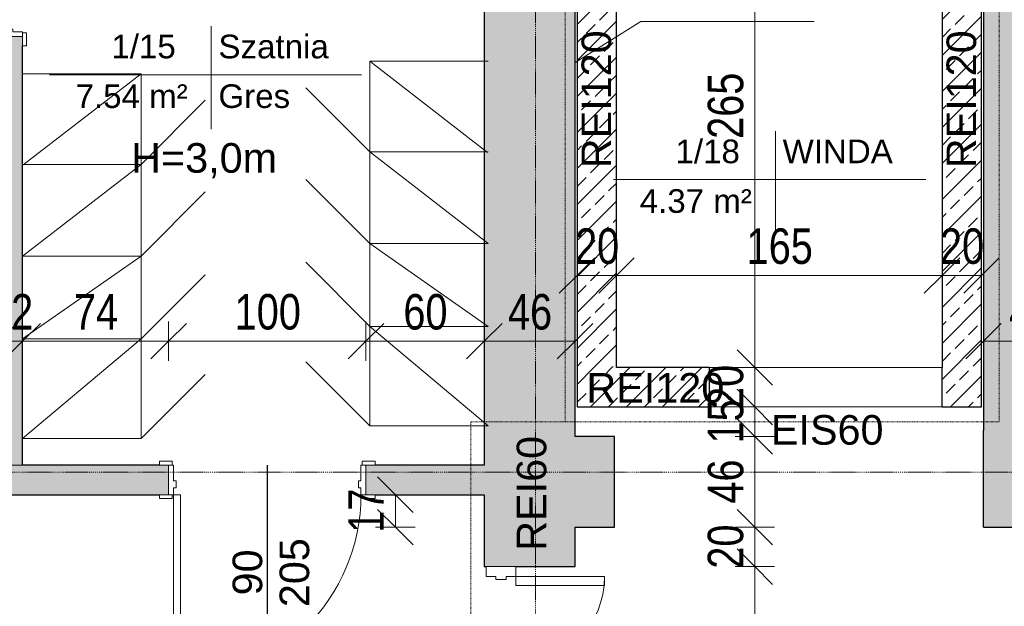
# Model space of a CAD drawing. Header units: centimetres. Extents: x 14785 to 19989, y -11124 to -8451.
# Tile 12 of 26: x 15958 to 16457, y -9437 to -9139. Entities that reach past the tile are written whole.
import ezdxf

# ---------------------------------------------------------------- set-up
doc = ezdxf.new("R2010")
doc.units = ezdxf.units.CM
doc.header["$XCLIPFRAME"] = 2
for name, pattern in [('Aligning Line 1_8_', [0.635, 0.3175, -0.3175]), ('Linia siatki', [0.9925, 0.47, -0.2175, 0.0875, -0.2175]), ('Linia wyrównania', [0.32004, 0.16002, -0.16002]), ('Ponad', [0.396875, 0.238125, -0.15875])]:
    doc.linetypes.add(name, pattern=pattern)
for name, color, linetype, lineweight in [('A-ANNO-DIMS', 211, 'Continuous', 9), ('A-ANNO-DIMS-100', 211, 'Continuous', 9), ('A-AREA-IDEN', 2, 'Continuous', 9), ('A-DETL', 90, 'Continuous', 9), ('A-DETL-GENF', 92, 'Continuous', 9), ('A-DETL-MEDM', 33, 'Continuous', 25), ('A-DETL-THIN', 151, 'Continuous', 9), ('A-DOOR', 31, 'Continuous', 9), ('A-DOOR-FRAM', 31, 'Continuous', 18), ('A-WALL', 113, 'Continuous', 9), ('A-WALL-PATT', 111, 'Continuous', 25), ('G-ANNO-REFR', 1, 'Linia wyrównania', 9), ('G-ANNO-TEXT', 231, 'Continuous', 9), ('S-GRID', 1, 'Continuous', 9)]:
    doc.layers.add(name, color=color, linetype=linetype, lineweight=lineweight)
doc.styles.add('Arial_1', font='arial.ttf', dxfattribs={"height": 12})
doc.styles.add('Arial_3', font='arial.ttf', dxfattribs={"height": 15})
doc.styles.add('Arial_4', font='arial.ttf', dxfattribs={"width": 0.8, "height": 18})
doc.dimstyles.new('Przekątna_-_1_8_mm_Arial', dxfattribs={"dimscale": 30.48, "dimtxt": 18.364669, "dimasz": 0.590551, "dimexe": 0.328084, "dimexo": 0.0625, "dimgap": 0.016404, "dimtad": 1, "dimdec": 0, "dimdsep": 46, "dimtxsty": 'Arial_4', "dimblk1": 'OBLIQUE', "dimblk2": 'OBLIQUE', "dimsah": 1, "dimcen": 0.09, "dimazin": 0, "dimtfac": 1, "dimtdec": 4, "dimtix": 1, "dimtmove": 0, "dimatfit": 3, "dimfxl": 0.328084, "dimfxlon": 1, "dimtvp": 1, "dimtolj": 1, "dimtzin": 0, "dimarcsym": 2})
picture_1 = doc.add_image_def('image1.png', size_in_pixel=(425, 587))
pattern_1 = [(45, (0, 0), (-9.123799, 9.123799), []), (45, (9.124, 0), (-9.123799, 9.123799), [6.452, -3.226])]

# ---------------------------------------------------------------- blocks, each defined once
blk = doc.blocks.new('Drzwi-korytarz-niesymetryczne-wpuszczane - 1350 x 2000mm-590928-4_Poziom piętra')
at = {"layer": 'A-DOOR', "lineweight": 18}
for p, q in [((-63, 6.365), (-67.5, 6.365)), ((-67.5, 6.365), (-67.5, -83.635)), ((-63, -83.635), (-63, 6.365)), ((63, 6.365), (67.5, 6.365)), ((63, -38.635), (63, 6.365)), ((67.5, 6.365), (67.5, -38.635)), ((67.5, -38.635), (63, -38.635)), ((-67.5, -83.635), (-63, -83.635))]:
    blk.add_line(p, q, dxfattribs=at)
at = {"layer": 'A-DOOR'}
for centre, radius, start, end in [((-67.5, 6.365), 90, 270, 360), ((67.5, 6.365), 45, 180, 270)]:
    blk.add_arc(centre, radius, start, end, dxfattribs=at)
at = {"layer": 'A-DOOR-FRAM'}
for p, q in [((-72.5, 21.365), (-67.5, 21.365)), ((-72.5, 6.365), (-72.5, 21.365)), ((-67.5, 21.365), (-67.5, 16.44375)), ((67.5, 21.365), (72.5, 21.365)), ((67.5, 16.44375), (67.5, 21.365)), ((72.5, 21.365), (72.5, 6.365)), ((-67.5, 16.44375), (-65.9125, 16.44375)), ((-65.9125, 16.44375), (-65.9125, 11.34125)), ((65.9125, 16.44375), (67.5, 16.44375)), ((65.9125, 11.34125), (65.9125, 16.44375)), ((-67.5, 11.34125), (-67.5, 6.365)), ((-65.9125, 11.34125), (-67.5, 11.34125)), ((67.5, 11.34125), (65.9125, 11.34125)), ((67.5, 6.365), (67.5, 11.34125)), ((-67.5, 6.365), (-72.5, 6.365)), ((72.5, 6.365), (67.5, 6.365))]:
    blk.add_line(p, q, dxfattribs=at)
blk = doc.blocks.new('wewnetrzne dwupanelowe - 900 x 2100mm 3 dodemontażu-608771-4_Poziom piętra')
at = {"layer": 'A-DOOR', "lineweight": 18}
for p, q in [((47.5, 102.1825), (44, 102.1825)), ((44, 102.1825), (44, 7.1825)), ((47.5, 7.1825), (47.5, 102.1825)), ((44, 7.1825), (47.5, 7.1825))]:
    blk.add_line(p, q, dxfattribs=at)
at = {"layer": 'A-DOOR'}
for p, q in [((-48.135, 9.1825), (-54.635, 9.1825)), ((-54.635, 9.1825), (-54.635, 7.1825)), ((-54.635, 7.1825), (-48.135, 7.1825)), ((-48.135, 7.1825), (-48.135, 9.1825)), ((54.635, 9.1825), (48.135, 9.1825)), ((48.135, 9.1825), (48.135, 7.1825)), ((48.135, 7.1825), (54.635, 7.1825)), ((54.635, 7.1825), (54.635, 9.1825)), ((-48.135, -7.8175), (-54.635, -7.8175)), ((-54.635, -7.8175), (-54.635, -9.8175)), ((-54.635, -9.8175), (-48.135, -9.8175)), ((-48.135, -9.8175), (-48.135, -7.8175)), ((54.635, -7.8175), (48.135, -7.8175)), ((48.135, -7.8175), (48.135, -9.8175)), ((48.135, -9.8175), (54.635, -9.8175)), ((54.635, -9.8175), (54.635, -7.8175))]:
    blk.add_line(p, q, dxfattribs=at)
blk.add_arc((47.5, 7.1825), 95, 90, 180, dxfattribs=at)
at = {"layer": 'A-DOOR-FRAM'}
for p, q in [((-47.5, 7.1825), (-50, 7.1825)), ((-50, 7.1825), (-50, -7.8175)), ((-47.5, 3.6825), (-47.5, 7.1825)), ((47.5, 7.1825), (47.5, 3.6825)), ((50, 7.1825), (47.5, 7.1825)), ((50, -7.8175), (50, 7.1825)), ((-46.23, 3.6825), (-47.5, 3.6825)), ((-47.5, -7.8175), (-47.5, 0.19)), ((-47.5, 0.19), (-46.23, 0.19)), ((-46.23, 0.19), (-46.23, 3.6825)), ((47.5, 3.6825), (46.23, 3.6825)), ((46.23, 3.6825), (46.23, 0.19)), ((46.23, 0.19), (47.5, 0.19)), ((47.5, 0.19), (47.5, -7.8175)), ((-50, -7.8175), (-47.5, -7.8175)), ((47.5, -7.8175), (50, -7.8175))]:
    blk.add_line(p, q, dxfattribs=at)
blk = doc.blocks.new('wewnetrzne dwupanelowe - 900 x 2100mm 3 dodemontażu-634682-4_Poziom piętra')
at = {"layer": 'A-DOOR'}
for p, q in [((-54.635, 8.3175), (-48.135, 8.3175)), ((-54.635, 6.3175), (-54.635, 8.3175)), ((-48.135, 6.3175), (-54.635, 6.3175)), ((-48.135, 8.3175), (-48.135, 6.3175)), ((48.135, 8.3175), (54.635, 8.3175)), ((48.135, 6.3175), (48.135, 8.3175)), ((54.635, 6.3175), (48.135, 6.3175)), ((54.635, 8.3175), (54.635, 6.3175)), ((-54.635, -5.6825), (-48.135, -5.6825)), ((-54.635, -7.6825), (-54.635, -5.6825)), ((-48.135, -7.6825), (-54.635, -7.6825)), ((-48.135, -5.6825), (-48.135, -7.6825)), ((48.135, -5.6825), (54.635, -5.6825)), ((48.135, -7.6825), (48.135, -5.6825)), ((54.635, -7.6825), (48.135, -7.6825)), ((54.635, -5.6825), (54.635, -7.6825))]:
    blk.add_line(p, q, dxfattribs=at)
at = {"layer": 'A-DOOR', "lineweight": 18}
for p, q in [((44, -5.6825), (47.5, -5.6825)), ((44, -100.6825), (44, -5.6825)), ((47.5, -5.6825), (47.5, -100.6825)), ((47.5, -100.6825), (44, -100.6825))]:
    blk.add_line(p, q, dxfattribs=at)
at = {"layer": 'A-DOOR'}
blk.add_arc((47.5, -5.6825), 95, 180, 270, dxfattribs=at)
at = {"layer": 'A-DOOR-FRAM'}
for p, q in [((-50, 6.3175), (-47.5, 6.3175)), ((-50, -5.6825), (-50, 6.3175)), ((-47.5, 6.3175), (-47.5, 1.31)), ((47.5, 6.3175), (50, 6.3175)), ((47.5, 1.31), (47.5, 6.3175)), ((50, 6.3175), (50, -5.6825)), ((-47.5, 1.31), (-46.23, 1.31)), ((-46.23, 1.31), (-46.23, -2.1825)), ((46.23, 1.31), (47.5, 1.31)), ((46.23, -2.1825), (46.23, 1.31)), ((-47.5, -2.1825), (-47.5, -5.6825)), ((-46.23, -2.1825), (-47.5, -2.1825)), ((47.5, -2.1825), (46.23, -2.1825)), ((47.5, -5.6825), (47.5, -2.1825)), ((-47.5, -5.6825), (-50, -5.6825)), ((50, -5.6825), (47.5, -5.6825))]:
    blk.add_line(p, q, dxfattribs=at)
blk = doc.blocks.new('Otwór drzwiowy - 118x223-651258-4_Poziom piętra')
at = {"layer": 'A-DETL-GENF', "linetype": 'Ponad'}
for p, q in [((58.18, 10), (-59.82, 10)), ((-59.82, -10), (58.18, -10))]:
    blk.add_line(p, q, dxfattribs=at)
at = {"layer": 'A-DETL-MEDM'}
for p, q in [((-59.82, 10), (-59.82, -10)), ((58.18, -10), (58.18, 10))]:
    blk.add_line(p, q, dxfattribs=at)
blk = doc.blocks.new('Etyk_pom_1_mala - Etyk_pom_1_mala-219433-4_Poziom piętra')
at = {"layer": 'A-AREA-IDEN'}
for p, q in [((-0.0958, 0.1444), (-0.0958, -0.3781)), ((-0.9154, -0.1015), (0.6661, -0.1015))]:
    blk.add_line(p, q, dxfattribs=at)
blk = doc.blocks.new('DIMBLOCK1-4_Poziom piętra')
at = {"layer": 'A-ANNO-DIMS-100'}
for p, q in [((16148.55, -9380.21), (16139.55, -9371.21)), ((16148.55, -9380.21), (16138.55, -9380.21)), ((16148.55, -9396.71), (16148.55, -9380.21)), ((16148.55, -9380.21), (16157.55, -9389.21)), ((16148.55, -9380.21), (16158.55, -9380.21)), ((16148.55, -9396.71), (16139.55, -9387.71)), ((16148.55, -9396.71), (16138.55, -9396.71)), ((16148.55, -9396.71), (16157.55, -9405.71)), ((16148.55, -9396.71), (16158.55, -9396.71))]:
    blk.add_line(p, q, dxfattribs=at)
at = {"layer": 'A-ANNO-DIMS-100', "color": 0, "insert": (16124.68, -9399.48), "char_height": 18, "width": 26.4451, "attachment_point": 1, "rotation": 90, "line_spacing_factor": 0.941778, "style": 'Arial_4'}
blk.add_mtext('17', dxfattribs=at)
blk = doc.blocks.new('_Oblique')
at = {"color": 0, "linetype": 'ByBlock', "lineweight": -2}
blk.add_line((-0.5, -0.5), (0.5, 0.5), dxfattribs=at)
blk = doc.blocks.new('DIMBLOCK167-4_Poziom piętra')
at = {"layer": 'A-ANNO-DIMS-100'}
for p, q in [((15947.62, -9302.32), (15947.62, -9292.32)), ((15959.62, -9302.32), (15959.62, -9292.32)), ((15947.62, -9302.32), (15956.62, -9293.32)), ((15959.62, -9302.32), (15968.62, -9293.32)), ((15947.62, -9302.32), (15938.62, -9311.32)), ((15947.62, -9302.32), (15959.62, -9302.32)), ((15947.62, -9302.32), (15947.62, -9312.32)), ((15959.62, -9302.32), (15950.62, -9311.32)), ((15959.62, -9302.32), (15959.62, -9312.32))]:
    blk.add_line(p, q, dxfattribs=at)
at = {"layer": 'A-ANNO-DIMS-100', "color": 0, "insert": (15942.6, -9278.45), "char_height": 18, "width": 26.4451, "attachment_point": 1, "line_spacing_factor": 0.941778, "style": 'Arial_4'}
blk.add_mtext('12', dxfattribs=at)
blk = doc.blocks.new('DIMBLOCK168-4_Poziom piętra')
at = {"layer": 'A-ANNO-DIMS-100'}
for p, q in [((15959.62, -9302.32), (15959.62, -9292.32)), ((16033.62, -9302.32), (16033.62, -9292.32)), ((15959.62, -9302.32), (15968.62, -9293.32)), ((16033.62, -9302.32), (16042.62, -9293.32)), ((15959.62, -9302.32), (15950.62, -9311.32)), ((15959.62, -9302.32), (16033.62, -9302.32)), ((15959.62, -9302.32), (15959.62, -9312.32)), ((16033.62, -9302.32), (16024.62, -9311.32)), ((16033.62, -9302.32), (16033.62, -9312.32))]:
    blk.add_line(p, q, dxfattribs=at)
at = {"layer": 'A-ANNO-DIMS-100', "color": 0, "insert": (15985.6, -9278.45), "char_height": 18, "width": 26.4451, "attachment_point": 1, "line_spacing_factor": 0.941778, "style": 'Arial_4'}
blk.add_mtext('74', dxfattribs=at)
blk = doc.blocks.new('DIMBLOCK169-4_Poziom piętra')
at = {"layer": 'A-ANNO-DIMS-100'}
for p, q in [((16033.62, -9302.32), (16033.62, -9292.32)), ((16133.62, -9302.32), (16133.62, -9292.32)), ((16033.62, -9302.32), (16042.62, -9293.32)), ((16133.62, -9302.32), (16142.62, -9293.32)), ((16033.62, -9302.32), (16024.62, -9311.32)), ((16033.62, -9302.32), (16133.62, -9302.32)), ((16033.62, -9302.32), (16033.62, -9312.32)), ((16133.62, -9302.32), (16124.62, -9311.32)), ((16133.62, -9302.32), (16133.62, -9312.32))]:
    blk.add_line(p, q, dxfattribs=at)
at = {"layer": 'A-ANNO-DIMS-100', "color": 0, "insert": (16067.09, -9278.45), "char_height": 18, "width": 39.6677, "attachment_point": 1, "line_spacing_factor": 0.941778, "style": 'Arial_4'}
blk.add_mtext('100', dxfattribs=at)
blk = doc.blocks.new('DIMBLOCK170-4_Poziom piętra')
at = {"layer": 'A-ANNO-DIMS-100'}
for p, q in [((16133.62, -9302.32), (16133.62, -9292.32)), ((16193.62, -9302.32), (16193.62, -9292.32)), ((16133.62, -9302.32), (16142.62, -9293.32)), ((16193.62, -9302.32), (16202.62, -9293.32)), ((16133.62, -9302.32), (16124.62, -9311.32)), ((16133.62, -9302.32), (16193.62, -9302.32)), ((16133.62, -9302.32), (16133.62, -9312.32)), ((16193.62, -9302.32), (16184.62, -9311.32)), ((16193.62, -9302.32), (16193.62, -9312.32))]:
    blk.add_line(p, q, dxfattribs=at)
at = {"layer": 'A-ANNO-DIMS-100', "color": 0, "insert": (16152.6, -9278.45), "char_height": 18, "width": 26.4451, "attachment_point": 1, "line_spacing_factor": 0.941778, "style": 'Arial_4'}
blk.add_mtext('60', dxfattribs=at)
blk = doc.blocks.new('DIMBLOCK171-4_Poziom piętra')
at = {"layer": 'A-ANNO-DIMS-100'}
for p, q in [((16193.62, -9302.32), (16193.62, -9292.32)), ((16239.62, -9302.32), (16239.62, -9292.32)), ((16193.62, -9302.32), (16202.62, -9293.32)), ((16239.62, -9302.32), (16248.62, -9293.32)), ((16193.62, -9302.32), (16184.62, -9311.32)), ((16193.62, -9302.32), (16239.62, -9302.32)), ((16193.62, -9302.32), (16193.62, -9312.32)), ((16239.62, -9302.32), (16230.62, -9311.32)), ((16239.62, -9302.32), (16239.62, -9312.32))]:
    blk.add_line(p, q, dxfattribs=at)
at = {"layer": 'A-ANNO-DIMS-100', "color": 0, "insert": (16205.6, -9278.45), "char_height": 18, "width": 26.4451, "attachment_point": 1, "line_spacing_factor": 0.941778, "style": 'Arial_4'}
blk.add_mtext('46', dxfattribs=at)
blk = doc.blocks.new('DIMBLOCK172-4_Poziom piętra')
at = {"layer": 'A-ANNO-DIMS-100'}
for p, q in [((16446.62, -9302.32), (16446.62, -9292.32)), ((16494.62, -9302.32), (16494.62, -9292.32)), ((16446.62, -9302.32), (16455.62, -9293.32)), ((16494.62, -9302.32), (16503.62, -9293.32)), ((16446.62, -9302.32), (16437.62, -9311.32)), ((16446.62, -9302.32), (16494.62, -9302.32)), ((16446.62, -9302.32), (16446.62, -9312.32)), ((16494.62, -9302.32), (16485.62, -9311.32)), ((16494.62, -9302.32), (16494.62, -9312.32))]:
    blk.add_line(p, q, dxfattribs=at)
at = {"layer": 'A-ANNO-DIMS-100', "color": 0, "insert": (16459.6, -9278.45), "char_height": 18, "width": 26.4451, "attachment_point": 1, "line_spacing_factor": 0.941778, "style": 'Arial_4'}
blk.add_mtext('48', dxfattribs=at)
blk = doc.blocks.new('DIMBLOCK202-4_Poziom piętra')
at = {"layer": 'A-ANNO-DIMS-100'}
for p, q in [((16330.74, -9416.71), (16321.74, -9407.71)), ((16330.74, -9416.71), (16320.74, -9416.71)), ((16330.74, -9561.71), (16330.74, -9416.71)), ((16330.74, -9416.71), (16339.74, -9425.71)), ((16330.74, -9416.71), (16340.74, -9416.71)), ((16330.74, -9561.71), (16321.74, -9552.71)), ((16330.74, -9561.71), (16320.74, -9561.71)), ((16330.74, -9561.71), (16339.74, -9570.71)), ((16330.74, -9561.71), (16340.74, -9561.71))]:
    blk.add_line(p, q, dxfattribs=at)
at = {"layer": 'A-ANNO-DIMS-100', "color": 0, "insert": (16306.87, -9505.74), "char_height": 18, "width": 39.6677, "attachment_point": 1, "rotation": 90, "line_spacing_factor": 0.941778, "style": 'Arial_4'}
blk.add_mtext('145', dxfattribs=at)
blk = doc.blocks.new('DIMBLOCK203-4_Poziom piętra')
at = {"layer": 'A-ANNO-DIMS-100'}
for p, q in [((16330.74, -9396.71), (16321.74, -9387.71)), ((16330.74, -9396.71), (16320.74, -9396.71)), ((16330.74, -9416.71), (16330.74, -9396.71)), ((16330.74, -9396.71), (16339.74, -9405.71)), ((16330.74, -9396.71), (16340.74, -9396.71)), ((16330.74, -9416.71), (16321.74, -9407.71)), ((16330.74, -9416.71), (16320.74, -9416.71)), ((16330.74, -9416.71), (16339.74, -9425.71)), ((16330.74, -9416.71), (16340.74, -9416.71))]:
    blk.add_line(p, q, dxfattribs=at)
at = {"layer": 'A-ANNO-DIMS-100', "color": 0, "insert": (16306.87, -9417.73), "char_height": 18, "width": 26.4451, "attachment_point": 1, "rotation": 90, "line_spacing_factor": 0.941778, "style": 'Arial_4'}
blk.add_mtext('20', dxfattribs=at)
blk = doc.blocks.new('DIMBLOCK204-4_Poziom piętra')
at = {"layer": 'A-ANNO-DIMS-100'}
for p, q in [((16330.74, -9350.71), (16321.74, -9341.71)), ((16330.74, -9350.71), (16320.74, -9350.71)), ((16330.74, -9396.71), (16330.74, -9350.71)), ((16330.74, -9350.71), (16339.74, -9359.71)), ((16330.74, -9350.71), (16340.74, -9350.71)), ((16330.74, -9396.71), (16321.74, -9387.71)), ((16330.74, -9396.71), (16320.74, -9396.71)), ((16330.74, -9396.71), (16339.74, -9405.71)), ((16330.74, -9396.71), (16340.74, -9396.71))]:
    blk.add_line(p, q, dxfattribs=at)
at = {"layer": 'A-ANNO-DIMS-100', "color": 0, "insert": (16306.87, -9384.73), "char_height": 18, "width": 26.4451, "attachment_point": 1, "rotation": 90, "line_spacing_factor": 0.941778, "style": 'Arial_4'}
blk.add_mtext('46', dxfattribs=at)
blk = doc.blocks.new('DIMBLOCK205-4_Poziom piętra')
at = {"layer": 'A-ANNO-DIMS-100'}
for p, q in [((16330.74, -9335.71), (16321.74, -9326.71)), ((16330.74, -9335.71), (16320.74, -9335.71)), ((16330.74, -9350.71), (16330.74, -9335.71)), ((16330.74, -9335.71), (16339.74, -9344.71)), ((16330.74, -9335.71), (16340.74, -9335.71)), ((16330.74, -9350.71), (16321.74, -9341.71)), ((16330.74, -9350.71), (16320.74, -9350.71)), ((16330.74, -9350.71), (16339.74, -9359.71)), ((16330.74, -9350.71), (16340.74, -9350.71))]:
    blk.add_line(p, q, dxfattribs=at)
at = {"layer": 'A-ANNO-DIMS-100', "color": 0, "insert": (16306.87, -9354.23), "char_height": 18, "width": 26.4451, "attachment_point": 1, "rotation": 90, "line_spacing_factor": 0.941778, "style": 'Arial_4'}
blk.add_mtext('15', dxfattribs=at)
blk = doc.blocks.new('DIMBLOCK206-4_Poziom piętra')
at = {"layer": 'A-ANNO-DIMS-100'}
for p, q in [((16330.74, -9315.71), (16321.74, -9306.71)), ((16330.74, -9315.71), (16320.74, -9315.71)), ((16330.74, -9335.71), (16330.74, -9315.71)), ((16330.74, -9315.71), (16339.74, -9324.71)), ((16330.74, -9315.71), (16340.74, -9315.71)), ((16330.74, -9335.71), (16321.74, -9326.71)), ((16330.74, -9335.71), (16320.74, -9335.71)), ((16330.74, -9335.71), (16339.74, -9344.71)), ((16330.74, -9335.71), (16340.74, -9335.71))]:
    blk.add_line(p, q, dxfattribs=at)
at = {"layer": 'A-ANNO-DIMS-100', "color": 0, "insert": (16306.87, -9336.73), "char_height": 18, "width": 26.4451, "attachment_point": 1, "rotation": 90, "line_spacing_factor": 0.941778, "style": 'Arial_4'}
blk.add_mtext('20', dxfattribs=at)
blk = doc.blocks.new('DIMBLOCK207-4_Poziom piętra')
at = {"layer": 'A-ANNO-DIMS-100'}
for p, q in [((16330.74, -9050.71), (16321.74, -9041.71)), ((16330.74, -9050.71), (16320.74, -9050.71)), ((16330.74, -9315.71), (16330.74, -9050.71)), ((16330.74, -9050.71), (16339.74, -9059.71)), ((16330.74, -9050.71), (16340.74, -9050.71)), ((16330.74, -9315.71), (16321.74, -9306.71)), ((16330.74, -9315.71), (16320.74, -9315.71)), ((16330.74, -9315.71), (16339.74, -9324.71)), ((16330.74, -9315.71), (16340.74, -9315.71))]:
    blk.add_line(p, q, dxfattribs=at)
at = {"layer": 'A-ANNO-DIMS-100', "color": 0, "insert": (16306.87, -9199.74), "char_height": 18, "width": 39.6677, "attachment_point": 1, "rotation": 90, "line_spacing_factor": 0.941778, "style": 'Arial_4'}
blk.add_mtext('265', dxfattribs=at)
blk = doc.blocks.new('DIMBLOCK228-4_Poziom piętra')
at = {"layer": 'A-ANNO-DIMS-100'}
for p, q in [((16240.62, -9269.02), (16240.62, -9259.02)), ((16240.62, -9269.02), (16249.62, -9260.02)), ((16260.62, -9269.02), (16260.62, -9259.02)), ((16260.62, -9269.02), (16269.62, -9260.02)), ((16240.62, -9269.02), (16231.62, -9278.02)), ((16240.62, -9269.02), (16260.62, -9269.02)), ((16240.62, -9269.02), (16240.62, -9279.02)), ((16260.62, -9269.02), (16251.62, -9278.02)), ((16260.62, -9269.02), (16260.62, -9279.02))]:
    blk.add_line(p, q, dxfattribs=at)
at = {"layer": 'A-ANNO-DIMS-100', "color": 0, "insert": (16239.6, -9245.15), "char_height": 18, "width": 26.4451, "attachment_point": 1, "line_spacing_factor": 0.941778, "style": 'Arial_4'}
blk.add_mtext('20', dxfattribs=at)
blk = doc.blocks.new('DIMBLOCK229-4_Poziom piętra')
at = {"layer": 'A-ANNO-DIMS-100'}
for p, q in [((16260.62, -9269.02), (16260.62, -9259.02)), ((16260.62, -9269.02), (16269.62, -9260.02)), ((16425.62, -9269.02), (16425.62, -9259.02)), ((16425.62, -9269.02), (16434.62, -9260.02)), ((16260.62, -9269.02), (16251.62, -9278.02)), ((16260.62, -9269.02), (16425.62, -9269.02)), ((16260.62, -9269.02), (16260.62, -9279.02)), ((16425.62, -9269.02), (16416.62, -9278.02)), ((16425.62, -9269.02), (16425.62, -9279.02))]:
    blk.add_line(p, q, dxfattribs=at)
at = {"layer": 'A-ANNO-DIMS-100', "color": 0, "insert": (16326.59, -9245.15), "char_height": 18, "width": 39.6677, "attachment_point": 1, "line_spacing_factor": 0.941778, "style": 'Arial_4'}
blk.add_mtext('165', dxfattribs=at)
blk = doc.blocks.new('DIMBLOCK230-4_Poziom piętra')
at = {"layer": 'A-ANNO-DIMS-100'}
for p, q in [((16425.62, -9269.02), (16425.62, -9259.02)), ((16425.62, -9269.02), (16434.62, -9260.02)), ((16445.62, -9269.02), (16445.62, -9259.02)), ((16445.62, -9269.02), (16454.62, -9260.02)), ((16425.62, -9269.02), (16416.62, -9278.02)), ((16425.62, -9269.02), (16445.62, -9269.02)), ((16425.62, -9269.02), (16425.62, -9279.02)), ((16445.62, -9269.02), (16436.62, -9278.02)), ((16445.62, -9269.02), (16445.62, -9279.02))]:
    blk.add_line(p, q, dxfattribs=at)
at = {"layer": 'A-ANNO-DIMS-100', "color": 0, "insert": (16424.6, -9245.15), "char_height": 18, "width": 26.4451, "attachment_point": 1, "line_spacing_factor": 0.941778, "style": 'Arial_4'}
blk.add_mtext('20', dxfattribs=at)

msp = doc.modelspace()

# ---------------------------------------------------------------- hatches: boundary and pattern name
at = {"layer": 'A-WALL-PATT', "lineweight": 9}
h = msp.add_hatch(color=256, dxfattribs=at)
h.paths.add_polyline_path([(16239.62, -10415.71), (16239.62, -9561.71), (16193.62, -9561.71), (16193.62, -10415.71), (16204.7, -10415.71)])
h.paths.add_polyline_path([(16204.65, -9416.71), (16239.62, -9416.71), (16239.62, -8812.71), (16193.62, -8812.71), (16193.62, -9029.08), (16194.26, -9029.08), (16194.26, -9031.08), (16193.62, -9031.08), (16193.62, -9043.08), (16194.26, -9043.08), (16194.26, -9045.08), (16193.62, -9045.08), (16193.62, -9416.71), (16199.54, -9416.71)])
for points in [[(16494.62, -9396.71), (16494.62, -8875.71), (16446.62, -8875.71), (16446.62, -9396.71), (16488.6, -9396.71)], [(16259.62, -9396.71), (16259.62, -9350.71), (16239.62, -9350.71), (16239.62, -9396.71)]]:
    msp.add_hatch(color=256, dxfattribs=at).paths.add_polyline_path(points)
h = msp.add_hatch(color=256, dxfattribs=at)
h.paths.add_polyline_path([(15947.62, -9365.21), (15959.62, -9365.21), (15959.62, -9147.9), (15947.62, -9147.9), (15947.62, -9164.71)])
h.paths.add_polyline_path([(15954.62, -9047.9), (15959.62, -9047.9), (15959.62, -9031.08), (15947.62, -9031.08), (15947.62, -9047.9), (15951.12, -9047.9)])
h = msp.add_hatch(dxfattribs=at)
h.set_pattern_fill('FP_1', color=256, style=0, pattern_type=2)
h.set_pattern_definition(pattern_1)
h.paths.add_polyline_path([(16240.62, -9315.71), (16260.62, -9315.71), (16260.62, -9030.71), (16240.62, -9030.71), (16240.62, -9109.4)])
h = msp.add_hatch(dxfattribs=at)
h.set_pattern_fill('FP_1', color=256, style=0, pattern_type=2)
h.set_pattern_definition(pattern_1)
h.paths.add_polyline_path([(16445.62, -9335.71), (16445.62, -9030.71), (16425.62, -9030.71), (16425.62, -9335.71)])
h = msp.add_hatch(dxfattribs=at)
h.set_pattern_fill('FP_1', color=256, style=0, pattern_type=2)
h.set_pattern_definition(pattern_1)
h.paths.add_polyline_path([(16307.62, -9335.71), (16307.62, -9315.71), (16240.62, -9315.71), (16240.62, -9335.71)])
h = msp.add_hatch(color=256, dxfattribs=at)
h.paths.add_polyline_path([(16028.99, -9380.21), (16033.62, -9380.21), (16033.62, -9365.21), (15927.12, -9365.21), (15927.12, -9380.21), (15931.76, -9380.21)])
h.paths.add_polyline_path([(16193.62, -9380.21), (16193.62, -9365.21), (16133.62, -9365.21), (16133.62, -9380.21), (16138.26, -9380.21)])
h.paths.add_polyline_path([(15758.57, -9380.21), (15822.12, -9380.21), (15822.12, -9365.21), (15508.62, -9365.21), (15508.62, -9380.21), (15596.34, -9380.21)])
h.paths.add_polyline_path([(15188.62, -9380.21), (15408.62, -9380.21), (15408.62, -9365.21), (15188.62, -9365.21), (15188.62, -9373.22)])

# ---------------------------------------------------------------- linework, layer by layer
at = {"layer": 'A-DETL', "linetype": 'Aligning Line 1_8_', "lineweight": 18}
for p, q in [((16454.62, -8806.76), (16454.62, -9343.21)), ((16234.62, -9024.08), (16234.62, -9343.21)), ((16186.84, -9343.21), (16186.84, -9630.76)), ((16454.62, -9343.21), (16186.84, -9343.21))]:
    msp.add_line(p, q, dxfattribs=at)
at = {"layer": 'A-DETL-MEDM'}
for p, q in [((16446.62, -9396.71), (16446.62, -9347.71)), ((16083.62, -9365.21), (16083.62, -9476.21)), ((16239.62, -9396.71), (16259.62, -9396.71))]:
    msp.add_line(p, q, dxfattribs=at)
at = {"layer": 'A-DETL-THIN'}
for p, q in [((16272.89, -9140.21), (16239.62, -9161)), ((16272.89, -9140.21), (16360.89, -9140.21)), ((16135.62, -9160.34), (16195.62, -9160.34)), ((16135.62, -9345.34), (16135.62, -9160.34)), ((16135.62, -9160.34), (16195.3, -9206.59)), ((15959.62, -9166.71), (15959.62, -9351.71)), ((16019.62, -9166.71), (15959.62, -9166.71)), ((16019.62, -9166.71), (15959.95, -9212.96)), ((16019.62, -9351.71), (16019.62, -9166.71)), ((16135.62, -9206.34), (16103.1, -9173.81)), ((16019.62, -9212.71), (16052.15, -9180.19)), ((16135.62, -9206.34), (16195.62, -9206.34)), ((16135.62, -9206.34), (16195.62, -9252.84)), ((16019.62, -9212.71), (15959.62, -9212.71)), ((16019.62, -9212.71), (15959.62, -9259.21)), ((16135.62, -9252.84), (16103.1, -9220.31)), ((16019.62, -9259.21), (16052.15, -9226.69)), ((16135.62, -9252.84), (16195.62, -9252.84)), ((16135.62, -9252.84), (16195.62, -9294.84)), ((16019.62, -9259.21), (15959.62, -9259.21)), ((16019.62, -9259.21), (15959.62, -9301.21)), ((16135.62, -9294.84), (16103.1, -9262.31)), ((16019.62, -9301.21), (16052.15, -9268.69)), ((16135.62, -9294.84), (16195.62, -9294.84)), ((16135.62, -9294.84), (16195.62, -9345.34)), ((16019.62, -9301.21), (15959.62, -9301.21)), ((16019.62, -9301.21), (15959.62, -9351.71)), ((16135.62, -9345.34), (16103.1, -9312.81)), ((16019.62, -9351.71), (16052.15, -9319.19)), ((16195.62, -9345.34), (16135.62, -9345.34)), ((15959.62, -9351.71), (16019.62, -9351.71))]:
    msp.add_line(p, q, dxfattribs=at)
at = {"layer": 'A-WALL', "lineweight": 25}
for p, q in [((16239.62, -9350.71), (16239.62, -8875.71)), ((16446.62, -8875.71), (16446.62, -9347.71)), ((16240.62, -9030.71), (16240.62, -9335.71)), ((16445.62, -9335.71), (16445.62, -9030.71)), ((16193.62, -9045.08), (16193.62, -9365.21)), ((16260.62, -9315.71), (16260.62, -9050.71)), ((16425.62, -9050.71), (16425.62, -9315.71)), ((15959.62, -9365.21), (15959.62, -9152.53)), ((16307.62, -9315.71), (16260.62, -9315.71)), ((16240.62, -9335.71), (16307.62, -9335.71)), ((16425.62, -9335.71), (16445.62, -9335.71)), ((16259.62, -9350.71), (16239.62, -9350.71)), ((16259.62, -9396.71), (16259.62, -9350.71)), ((16028.99, -9365.21), (15959.62, -9365.21)), ((16193.62, -9365.21), (16138.26, -9365.21)), ((15931.76, -9380.21), (16028.99, -9380.21)), ((16138.26, -9380.21), (16193.62, -9380.21)), ((16193.62, -9380.21), (16193.62, -9416.71)), ((16239.62, -9416.71), (16239.62, -9396.71)), ((16446.62, -9396.71), (16494.62, -9396.71)), ((16193.62, -9416.71), (16194.62, -9416.71)), ((16209.62, -9416.71), (16239.62, -9416.71))]:
    msp.add_line(p, q, dxfattribs=at)
at = {"layer": 'A-WALL'}
msp.add_line((15947.62, -9365.21), (15959.62, -9365.21), dxfattribs=at)
at = {"layer": 'S-GRID', "linetype": 'Linia siatki'}
for p, q in [((16219.62, -8451.11), (16219.62, -11063.66)), ((14793.33, -9368.71), (18286.21, -9368.71))]:
    msp.add_line(p, q, dxfattribs=at)

# ---------------------------------------------------------------- block references
at = {"layer": 'A-AREA-IDEN', "xscale": 99.99999999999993, "yscale": 99.99999999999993, "zscale": 99.99999999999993}
for p in [(16064.79, -9157.09), (16350.73, -9210.27)]:
    msp.add_blockref('Etyk_pom_1_mala - Etyk_pom_1_mala-219433-4_Poziom piętra', p, dxfattribs=at)
at = {"layer": 'A-DOOR'}
for name, p, rotation in [('wewnetrzne dwupanelowe - 900 x 2100mm 3 dodemontażu-634682-4_Poziom piętra', (15953.31, -9097.9), 270), ('wewnetrzne dwupanelowe - 900 x 2100mm 3 dodemontażu-608771-4_Poziom piętra', (16083.62, -9373.03), 180), ('Drzwi-korytarz-niesymetryczne-wpuszczane - 1350 x 2000mm-590928-4_Poziom piętra', (16215.99, -9489.21), 89.99999999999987)]:
    msp.add_blockref(name, p, dxfattribs=dict(at, rotation=rotation))
msp.add_blockref('Otwór drzwiowy - 118x223-651258-4_Poziom piętra', (16367.44, -9325.71), dxfattribs=at)

# ---------------------------------------------------------------- texts
at = {"layer": 'A-AREA-IDEN', "char_height": 12, "attachment_point": 1, "style": 'Arial_1'}
for s, insert, width in [('1/15', (16004.6, -9146.92), 42.4894), ('Szatnia', (16058.88, -9146.92), 72.1519), ('7.54 m²', (15986.46, -9172.09), 73.7552), ('Gres', (16058.88, -9172.09), 47.2996), ('1/18', (16290.54, -9200.1), 42.4894), ('WINDA', (16344.81, -9200.1), 74.5569), ('4.37 m²', (16272.4, -9225.27), 73.7552)]:
    msp.add_mtext(s, dxfattribs=dict(at, insert=insert, width=width))
at = {"layer": 'G-ANNO-TEXT', "color": 1, "char_height": 15, "attachment_point": 1, "rotation": 90, "style": 'Arial_3'}
for s, insert, width in [('REI120', (16242.91, -9214.64), 85.7806), ('REI120', (16427.91, -9214.64), 85.7806), ('REI60', (16210.04, -9408.64), 71.3502)]:
    msp.add_mtext(s, dxfattribs=dict(at, insert=insert, width=width))
at = {"layer": 'G-ANNO-TEXT', "color": 7, "insert": (16014.64, -9201.92), "char_height": 15, "width": 91.3924, "attachment_point": 1, "style": 'Arial_3'}
msp.add_mtext('H=3,0m', dxfattribs=at)
at = {"layer": 'G-ANNO-TEXT', "color": 1, "char_height": 15, "attachment_point": 1, "style": 'Arial_3'}
for s, insert, width in [('REI120', (16245.36, -9318.54), 85.7806), ('EIS60', (16338.89, -9339.83), 69.7468)]:
    msp.add_mtext(s, dxfattribs=dict(at, insert=insert, width=width))
at = {"layer": 'G-ANNO-TEXT', "color": 7, "char_height": 15, "attachment_point": 1, "rotation": 90, "style": 'Arial_3'}
for s, insert, width in [('205', (16089.85, -9437.23), 43.2911), ('90', (16066.04, -9431.28), 28.8607)]:
    msp.add_mtext(s, dxfattribs=dict(at, insert=insert, width=width))

# ---------------------------------------------------------------- dimensions: what is measured, and where the dimension line sits
at = {"layer": 'A-ANNO-DIMS'}
for base, p1, p2, override, picture, middle in [((16330.74, -9050.71), (16320.74, -9315.71), (16320.74, -9050.71), {"dimpost": '<>', "dimfxl": 265}, 'DIMBLOCK207-4_Poziom piętra', (16321.05, -9183.21)), ((16330.74, -9315.71), (16320.74, -9335.71), (16320.74, -9315.71), {"dimpost": '<>', "dimfxl": 20}, 'DIMBLOCK206-4_Poziom piętra', (16321.05, -9325.71)), ((16330.74, -9335.71), (16320.74, -9350.71), (16320.74, -9335.71), {"dimpost": '<>', "dimfxl": 15}, 'DIMBLOCK205-4_Poziom piętra', (16321.05, -9343.21)), ((16330.74, -9350.71), (16320.74, -9396.71), (16320.74, -9350.71), {"dimpost": '<>', "dimfxl": 46}, 'DIMBLOCK204-4_Poziom piętra', (16321.05, -9373.71)), ((16148.55043174, -9380.2148915), (16158.55043174, -9396.7148915), (16138.55043174, -9380.2148915), {"dimpost": '<>', "dimfxl": 25.927784}, 'DIMBLOCK1-4_Poziom piętra', (16139.01359676, -9388.4648915)), ((16330.74, -9396.71), (16320.74, -9416.71), (16320.74, -9396.71), {"dimpost": '<>', "dimfxl": 20}, 'DIMBLOCK203-4_Poziom piętra', (16321.05, -9406.71)), ((16330.74, -9416.71), (16320.74, -9561.71), (16320.74, -9416.71), {"dimpost": '<>', "dimfxl": 145}, 'DIMBLOCK202-4_Poziom piętra', (16321.05, -9489.21))]:
    dim = msp.add_linear_dim(base=base, p1=p1, p2=p2, angle=90, dimstyle='Przekątna_-_1_8_mm_Arial', override=override, dxfattribs=at)
    dim.commit()
    dim.dimension.update_dxf_attribs({"geometry": picture, "text_midpoint": middle})
for base, p1, p2, override, picture, middle in [((16260.62, -9269.02), (16240.62, -9259.02), (16260.62, -9259.02), {"dimpost": '<>', "dimfxl": 20}, 'DIMBLOCK228-4_Poziom piętra', (16250.62, -9259.33)), ((16425.62, -9269.02), (16260.62, -9259.02), (16425.62, -9259.02), {"dimpost": '<>', "dimfxl": 165}, 'DIMBLOCK229-4_Poziom piętra', (16343.12, -9259.33)), ((16445.62, -9269.02), (16425.62, -9259.02), (16445.62, -9259.02), {"dimpost": '<>', "dimfxl": 20}, 'DIMBLOCK230-4_Poziom piętra', (16435.62, -9259.33)), ((15959.62, -9302.32), (15947.62, -9292.32), (15959.62, -9292.32), {"dimpost": '<>', "dimfxl": 12}, 'DIMBLOCK167-4_Poziom piętra', (15953.62, -9292.78)), ((16033.62, -9302.32), (15959.62, -9292.32), (16033.62, -9312.32), {"dimpost": '<>', "dimfxl": 76.655072}, 'DIMBLOCK168-4_Poziom piętra', (15996.62, -9292.82)), ((16133.62, -9302.32), (16033.62, -9312.32), (16133.62, -9312.32), {"dimpost": '<>', "dimfxl": 100}, 'DIMBLOCK169-4_Poziom piętra', (16083.62, -9292.63)), ((16193.62, -9302.32), (16133.62, -9312.32), (16193.62, -9292.32), {"dimpost": '<>', "dimfxl": 63.245553}, 'DIMBLOCK170-4_Poziom piętra', (16163.62, -9292.63)), ((16239.62, -9302.32), (16193.62, -9292.32), (16239.62, -9292.32), {"dimpost": '<>', "dimfxl": 46}, 'DIMBLOCK171-4_Poziom piętra', (16216.62, -9292.63)), ((16494.62, -9302.32), (16446.62, -9292.32), (16494.62, -9292.32), {"dimpost": '<>', "dimfxl": 48}, 'DIMBLOCK172-4_Poziom piętra', (16470.62, -9292.63))]:
    dim = msp.add_linear_dim(base=base, p1=p1, p2=p2, dimstyle='Przekątna_-_1_8_mm_Arial', override=override, dxfattribs=at)
    dim.commit()
    dim.dimension.update_dxf_attribs({"geometry": picture, "text_midpoint": middle})

# ---------------------------------------------------------------- pictures from other files: only their frames are drawn
at = {"layer": 'G-ANNO-REFR'}
image = msp.add_image(picture_1, insert=(13294.02, -10599.16), size_in_units=(1499.31, 2070.81), dxfattribs=at)
image.set_boundary_path([(422.208, 706.731), (422.208, -16.598), (1893.711, -16.598), (1893.711, 706.731), (422.208, 706.731)])
image.dxf.flags = 15

doc.saveas('drawing.dxf')
